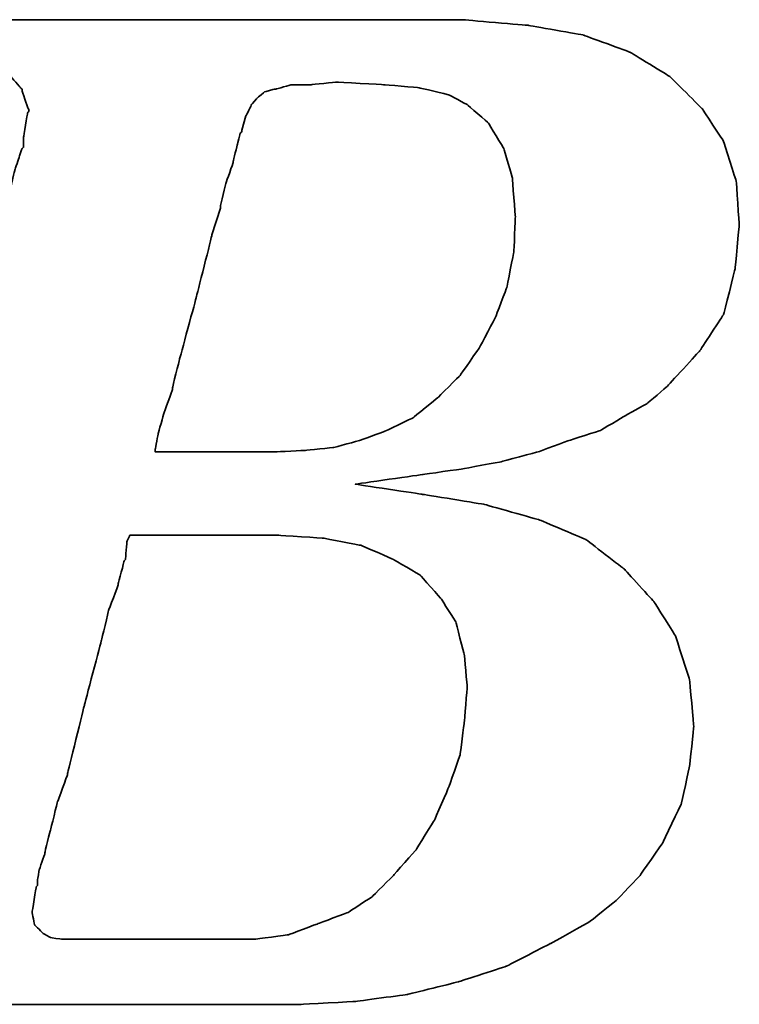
# Model space of a CAD drawing. Extents: x 17 to 133, y 17 to 89.
# Tile 29 of 41: x 100.959 to 101.904, y 58.366 to 59.66. Entities that reach past the tile are written whole.
import ezdxf

# ---------------------------------------------------------------- set-up
doc = ezdxf.new("R2010")
doc.units = 0
doc.header["$MEASUREMENT"] = 0
doc.layers.add('DIM', color=4, linetype='CONTINUOUS')
doc.layers.add('layer 1', color=7, linetype='CONTINUOUS')

# ---------------------------------------------------------------- blocks, each defined once
blk = doc.blocks.new('TBI MOTION logo(完整正式版)')
at = {"layer": 'layer 1', "color": 22, "lineweight": 35}
for points, knots in [([(-64.65375, -6.86375), (-64.65375, -6.86375), (-64.84375, -7.29625), (-64.84375, -7.29625), (-64.84375, -7.29625), (-64.84375, -7.29625), (-64.86875, -7.34375), (-64.86875, -7.34375), (-64.86875, -7.34375), (-64.86875, -7.34375), (-64.86875, -7.36875), (-64.86875, -7.36875), (-64.86875, -7.36875), (-64.86875, -7.36875), (-65.15375, -7.65375), (-65.15375, -7.65375), (-65.15375, -7.65375), (-65.15375, -7.65375), (-65.17875, -7.65375), (-65.17875, -7.65375), (-65.17875, -7.65375), (-65.17875, -7.65375), (-65.20375, -7.67875), (-65.20375, -7.67875), (-65.20375, -7.67875), (-65.20375, -7.67875), (-65.58875, -7.87125), (-65.58875, -7.87125), (-65.58875, -7.87125), (-65.58875, -7.87125), (-65.63375, -7.87125), (-65.63375, -7.87125), (-65.63375, -7.87125), (-65.63375, -7.87125), (-65.65875, -7.89375), (-65.65875, -7.89375), (-65.65875, -7.89375), (-65.65875, -7.89375), (-66.09375, -7.94375), (-66.09375, -7.94375), (-66.09375, -7.94375), (-66.09375, -7.94375), (-66.11375, -7.94375), (-66.11375, -7.94375), (-66.11375, -7.94375), (-66.11375, -7.94375), (-66.16375, -7.94375), (-66.16375, -7.94375), (-66.16375, -7.94375), (-66.16375, -7.94375), (-66.30875, -7.94375), (-66.30875, -7.94375), (-66.30875, -7.94375), (-66.30875, -7.94375), (-66.69375, -7.94375), (-66.69375, -7.94375), (-66.69375, -7.94375), (-66.69375, -7.94375), (-67.07375, -7.94375), (-67.07375, -7.94375), (-67.07375, -7.94375), (-67.07375, -7.94375), (-67.12375, -7.94375), (-67.12375, -7.94375), (-67.12375, -7.94375), (-67.12375, -7.94375), (-67.12375, -7.96625), (-67.12375, -7.96625), (-67.12375, -7.96625), (-67.12375, -7.96625), (-67.14875, -7.99125), (-67.14875, -7.99125), (-67.14875, -7.99125), (-67.14875, -7.99125), (-67.24375, -8.34875), (-67.24375, -8.34875), (-67.24375, -8.34875), (-67.24375, -8.34875), (-67.31375, -8.68625), (-67.31375, -8.68625), (-67.31375, -8.68625), (-67.31375, -8.68625), (-67.26875, -8.68625), (-67.26875, -8.68625), (-67.26875, -8.68625), (-67.26875, -8.68625), (-67.07375, -8.68625), (-67.07375, -8.68625), (-67.07375, -8.68625), (-67.07375, -8.68625), (-66.54875, -8.68625), (-66.54875, -8.68625), (-66.54875, -8.68625), (-66.54875, -8.68625), (-65.82625, -8.68625), (-65.82625, -8.68625), (-65.82625, -8.68625), (-65.82625, -8.68625), (-65.01375, -8.68625), (-65.01375, -8.68625), (-65.01375, -8.68625), (-65.01375, -8.68625), (-64.05375, -8.68625), (-64.05375, -8.68625), (-64.05375, -8.68625), (-64.05375, -8.68625), (-62.08375, -8.68625), (-62.08375, -8.68625), (-62.08375, -8.68625), (-62.08375, -8.68625), (-60.06875, -8.68625), (-60.06875, -8.68625), (-60.06875, -8.68625), (-60.06875, -8.68625), (-59.10875, -8.68625), (-59.10875, -8.68625), (-59.10875, -8.68625), (-59.10875, -8.68625), (-58.29375, -8.68625), (-58.29375, -8.68625), (-58.29375, -8.68625), (-58.29375, -8.68625), (-57.57375, -8.68625), (-57.57375, -8.68625), (-57.57375, -8.68625), (-57.57375, -8.68625), (-57.04875, -8.68625), (-57.04875, -8.68625), (-57.04875, -8.68625), (-57.04875, -8.68625), (-56.85375, -8.68625), (-56.85375, -8.68625), (-56.85375, -8.68625), (-56.85375, -8.68625), (-56.70875, -8.68625), (-56.70875, -8.68625), (-56.70875, -8.68625), (-56.70875, -8.68625), (-56.61375, -8.68625), (-56.61375, -8.68625), (-56.61375, -8.68625), (-56.61375, -8.68625), (-56.56875, -8.68625), (-56.56875, -8.68625), (-56.56875, -8.68625), (-56.56875, -8.68625), (-55.65375, -8.63875), (-55.65375, -8.63875), (-55.65375, -8.63875), (-55.65375, -8.63875), (-54.76875, -8.51875), (-54.76875, -8.51875), (-54.76875, -8.51875), (-54.76875, -8.51875), (-53.90375, -8.30375), (-53.90375, -8.30375), (-53.90375, -8.30375), (-53.90375, -8.30375), (-53.08875, -8.03875), (-53.08875, -8.03875), (-53.08875, -8.03875), (-53.08875, -8.03875), (-52.34375, -7.65375), (-52.34375, -7.65375), (-52.34375, -7.65375), (-52.34375, -7.65375), (-51.69875, -7.29625), (-51.69875, -7.29625), (-51.69875, -7.29625), (-51.69875, -7.29625), (-51.21875, -6.91125), (-51.21875, -6.91125), (-51.21875, -6.91125), (-51.21875, -6.91125), (-50.83375, -6.50375), (-50.83375, -6.50375), (-50.83375, -6.50375), (-50.83375, -6.50375), (-50.44875, -5.94875), (-50.44875, -5.94875), (-50.44875, -5.94875), (-50.44875, -5.94875), (-50.13875, -5.30375), (-50.13875, -5.30375), (-50.13875, -5.30375), (-50.13875, -5.30375), (-49.99375, -4.65375), (-49.99375, -4.65375), (-49.99375, -4.65375), (-49.99375, -4.65375), (-49.92375, -3.98375), (-49.92375, -3.98375), (-49.92375, -3.98375), (-49.92375, -3.98375), (-49.99375, -3.19374), (-49.99375, -3.19374), (-49.99375, -3.19374), (-49.99375, -3.19374), (-50.23374, -2.44874), (-50.23374, -2.44874), (-50.23374, -2.44874), (-50.23374, -2.44874), (-50.59375, -1.87374), (-50.59375, -1.87374), (-50.59375, -1.87374), (-50.59375, -1.87374), (-51.09875, -1.31874), (-51.09875, -1.31874), (-51.09875, -1.31874), (-51.09875, -1.31874), (-51.74375, -0.81875), (-51.74375, -0.81875), (-51.74375, -0.81875), (-51.74375, -0.81875), (-52.53875, -0.48125), (-52.53875, -0.48125), (-52.53875, -0.48125), (-52.53875, -0.48125), (-53.47375, -0.21875), (-53.47375, -0.21875), (-53.47375, -0.21875), (-53.47375, -0.21875), (-54.52875, -0.04874), (-54.52875, -0.04874), (-54.52875, -0.04874), (-54.52875, -0.04874), (-55.65375, 0.12125), (-55.65375, 0.12125), (-55.65375, 0.12125), (-55.65375, 0.12125), (-54.50375, 0.28624), (-54.50375, 0.28624), (-54.50375, 0.28624), (-54.50375, 0.28624), (-53.83375, 0.38124), (-53.83375, 0.38124), (-53.83375, 0.38124), (-53.83375, 0.38124), (-53.18375, 0.50125), (-53.18375, 0.50125), (-53.18375, 0.50125), (-53.18375, 0.50125), (-52.55875, 0.66874), (-52.55875, 0.66874), (-52.55875, 0.66874), (-52.55875, 0.66874), (-52.03375, 0.86124), (-52.03375, 0.86124), (-52.03375, 0.86124), (-52.03375, 0.86124), (-51.50374, 1.03124), (-51.50374, 1.03124), (-51.50374, 1.03124), (-51.50374, 1.03124), (-51.09875, 1.27125), (-51.09875, 1.27125), (-51.09875, 1.27125), (-51.09875, 1.27125), (-50.71375, 1.48624), (-50.71375, 1.48624), (-50.71375, 1.48624), (-50.71375, 1.48624), (-50.37625, 1.77625), (-50.37625, 1.77625), (-50.37625, 1.77625), (-50.37625, 1.77625), (-49.82375, 2.37625), (-49.82375, 2.37625), (-49.82375, 2.37625), (-49.82375, 2.37625), (-49.41875, 2.99625), (-49.41875, 2.99625), (-49.41875, 2.99625), (-49.41875, 2.99625), (-49.22375, 3.76625), (-49.22375, 3.76625), (-49.22375, 3.76625), (-49.22375, 3.76625), (-49.15375, 4.50874), (-49.15375, 4.50874), (-49.15375, 4.50874), (-49.15375, 4.50874), (-49.20375, 5.25125), (-49.20375, 5.25125), (-49.20375, 5.25125), (-49.20375, 5.25125), (-49.41875, 5.92625), (-49.41875, 5.92625), (-49.41875, 5.92625), (-49.41875, 5.92625), (-49.77875, 6.47625), (-49.77875, 6.47625), (-49.77875, 6.47625), (-49.77875, 6.47625), (-50.33125, 7.02624), (-50.33125, 7.02624), (-50.33125, 7.02624), (-50.33125, 7.02624), (-51.00125, 7.43625), (-51.00125, 7.43625), (-51.00125, 7.43625), (-51.00125, 7.43625), (-51.79375, 7.72625), (-51.79375, 7.72625), (-51.79375, 7.72625), (-51.79375, 7.72625), (-52.72875, 7.89124), (-52.72875, 7.89124), (-52.72875, 7.89124), (-52.72875, 7.89124), (-53.83375, 7.98625), (-53.83375, 7.98625), (-53.83375, 7.98625), (-53.83375, 7.98625), (-53.92875, 7.98625), (-53.92875, 7.98625), (-53.92875, 7.98625), (-53.92875, 7.98625), (-54.26375, 7.98625), (-54.26375, 7.98625), (-54.26375, 7.98625), (-54.26375, 7.98625), (-54.74375, 7.98625), (-54.74375, 7.98625), (-54.74375, 7.98625), (-54.74375, 7.98625), (-55.36875, 7.98625), (-55.36875, 7.98625), (-55.36875, 7.98625), (-55.36875, 7.98625), (-56.13375, 7.98625), (-56.13375, 7.98625), (-56.13375, 7.98625), (-56.13375, 7.98625), (-56.94875, 7.98625), (-56.94875, 7.98625), (-56.94875, 7.98625), (-56.94875, 7.98625), (-58.77625, 7.98625), (-58.77625, 7.98625), (-58.77625, 7.98625), (-58.77625, 7.98625), (-60.59875, 7.98625), (-60.59875, 7.98625), (-60.59875, 7.98625), (-60.59875, 7.98625), (-61.41375, 7.98625), (-61.41375, 7.98625), (-61.41375, 7.98625), (-61.41375, 7.98625), (-62.17875, 7.98625), (-62.17875, 7.98625), (-62.17875, 7.98625), (-62.17875, 7.98625), (-62.80375, 7.98625), (-62.80375, 7.98625), (-62.80375, 7.98625), (-62.80375, 7.98625), (-63.30625, 7.98625), (-63.30625, 7.98625), (-63.30625, 7.98625), (-63.30625, 7.98625), (-63.57375, 7.98625), (-63.57375, 7.98625), (-63.57375, 7.98625), (-63.57375, 7.98625), (-63.57375, 7.96375), (-63.57375, 7.96375), (-63.57375, 7.96375), (-63.57375, 7.96375), (-63.59875, 7.94125), (-63.59875, 7.94125), (-63.59875, 7.94125), (-63.59875, 7.94125), (-63.69375, 7.55625), (-63.69375, 7.55625), (-63.69375, 7.55625), (-63.69375, 7.55625), (-63.76375, 7.24624), (-63.76375, 7.24624), (-63.76375, 7.24624), (-63.76375, 7.24624), (-63.23875, 7.24624), (-63.23875, 7.24624), (-63.23875, 7.24624), (-63.23875, 7.24624), (-62.75875, 7.24624), (-62.75875, 7.24624), (-62.75875, 7.24624), (-62.75875, 7.24624), (-62.61125, 7.24624), (-62.61125, 7.24624), (-62.61125, 7.24624), (-62.61125, 7.24624), (-62.56625, 7.24624), (-62.56625, 7.24624), (-62.56625, 7.24624), (-62.56625, 7.24624), (-62.22875, 7.24624), (-62.22875, 7.24624), (-62.22875, 7.24624), (-62.22875, 7.24624), (-62.20375, 7.24624), (-62.20375, 7.24624), (-62.20375, 7.24624), (-62.20375, 7.24624), (-62.17875, 7.21875), (-62.17875, 7.21875), (-62.17875, 7.21875), (-62.17875, 7.21875), (-61.96375, 7.17125), (-61.96375, 7.17125), (-61.96375, 7.17125), (-61.96375, 7.17125), (-61.72375, 7.12624), (-61.72375, 7.12624), (-61.72375, 7.12624), (-61.72375, 7.12624), (-61.70375, 7.12624), (-61.70375, 7.12624), (-61.70375, 7.12624), (-61.70375, 7.12624), (-61.55875, 7.07624), (-61.55875, 7.07624), (-61.55875, 7.07624), (-61.55875, 7.07624), (-61.50875, 7.07624), (-61.50875, 7.07624), (-61.50875, 7.07624), (-61.50875, 7.07624), (-61.48375, 7.02624), (-61.48375, 7.02624), (-61.48375, 7.02624), (-61.48375, 7.02624), (-61.31875, 6.83375), (-61.31875, 6.83375), (-61.31875, 6.83375), (-61.31875, 6.83375), (-61.29375, 6.81125), (-61.29375, 6.81125), (-61.29375, 6.81125), (-61.29375, 6.81125), (-61.29375, 6.78625), (-61.29375, 6.78625), (-61.29375, 6.78625), (-61.29375, 6.78625), (-61.19875, 6.50124), (-61.19875, 6.50124), (-61.19875, 6.50124), (-61.19875, 6.50124), (-61.17375, 6.45124), (-61.17375, 6.45124), (-61.17375, 6.45124), (-61.17375, 6.45124), (-61.19875, 6.40625), (-61.19875, 6.40625), (-61.19875, 6.40625), (-61.19875, 6.40625), (-61.26875, 5.99624), (-61.26875, 5.99624), (-61.26875, 5.99624), (-61.26875, 5.99624), (-61.26875, 5.85125), (-61.26875, 5.85125), (-61.26875, 5.85125), (-61.26875, 5.85125), (-61.26875, 5.82625), (-61.26875, 5.82625), (-61.26875, 5.82625), (-61.26875, 5.82625), (-61.29375, 5.80625), (-61.29375, 5.80625), (-61.29375, 5.80625), (-61.29375, 5.80625), (-61.34125, 5.66125), (-61.34125, 5.66125), (-61.34125, 5.66125), (-61.34125, 5.66125), (-61.41375, 5.44625), (-61.41375, 5.44625), (-61.41375, 5.44625), (-61.41375, 5.44625), (-61.48375, 5.15625), (-61.48375, 5.15625), (-61.48375, 5.15625), (-61.48375, 5.15625), (-61.58375, 4.82124), (-61.58375, 4.82124), (-61.58375, 4.82124), (-61.58375, 4.82124), (-61.79875, 4.00375), (-61.79875, 4.00375), (-61.79875, 4.00375), (-61.79875, 4.00375), (-62.05875, 2.99625), (-62.05875, 2.99625), (-62.05875, 2.99625), (-62.05875, 2.99625), (-62.34875, 1.91625), (-62.34875, 1.91625), (-62.34875, 1.91625), (-62.34875, 1.91625), (-62.97375, -0.41124), (-62.97375, -0.41124), (-62.97375, -0.41124), (-62.97375, -0.41124), (-63.59875, -2.75875), (-63.59875, -2.75875), (-63.59875, -2.75875), (-63.59875, -2.75875), (-63.88375, -3.86374), (-63.88375, -3.86374), (-63.88375, -3.86374), (-63.88375, -3.86374), (-64.14875, -4.82374), (-64.14875, -4.82374), (-64.14875, -4.82374), (-64.14875, -4.82374), (-64.36375, -5.64125), (-64.36375, -5.64125), (-64.36375, -5.64125), (-64.36375, -5.64125), (-64.43625, -5.97625), (-64.43625, -5.97625), (-64.43625, -5.97625), (-64.43625, -5.97625), (-64.50875, -6.28625), (-64.50875, -6.28625), (-64.50875, -6.28625), (-64.50875, -6.28625), (-64.50875, -6.30875), (-64.50875, -6.30875), (-64.50875, -6.30875), (-64.50875, -6.30875), (-64.57875, -6.50375), (-64.57875, -6.50375), (-64.57875, -6.50375), (-64.57875, -6.50375), (-64.62875, -6.69625), (-64.62875, -6.69625), (-64.62875, -6.69625), (-64.62875, -6.69625), (-64.62875, -6.76875), (-64.62875, -6.76875), (-64.62875, -6.76875), (-64.62875, -6.76875), (-64.62875, -6.81375), (-64.62875, -6.81375), (-64.62875, -6.81375), (-64.62875, -6.81375), (-64.62875, -6.83875), (-64.62875, -6.83875), (-64.62875, -6.83875), (-64.62875, -6.83875), (-64.65375, -6.86375), (-64.65375, -6.86375)], [0, 0, 0, 0, 0.00719424, 0.00719424, 0.00719424, 0.00719425, 0.01438849, 0.01438849, 0.01438849, 0.0143885, 0.02158273, 0.02158273, 0.02158273, 0.02158274, 0.02877698, 0.02877698, 0.02877698, 0.02877699, 0.03597122, 0.03597122, 0.03597122, 0.03597123, 0.04316547, 0.04316547, 0.04316547, 0.04316548, 0.05035971, 0.05035971, 0.05035971, 0.05035972, 0.05755396, 0.05755396, 0.05755396, 0.05755397, 0.0647482, 0.0647482, 0.0647482, 0.06474821, 0.07194245, 0.07194245, 0.07194245, 0.07194246, 0.07913669, 0.07913669, 0.07913669, 0.0791367, 0.08633094, 0.08633094, 0.08633094, 0.08633095, 0.09352518, 0.09352518, 0.09352518, 0.09352519, 0.10071942, 0.10071942, 0.10071942, 0.10071943, 0.10791367, 0.10791367, 0.10791367, 0.10791368, 0.11510791, 0.11510791, 0.11510791, 0.11510792, 0.12230216, 0.12230216, 0.12230216, 0.12230217, 0.1294964, 0.1294964, 0.1294964, 0.12949641, 0.13669065, 0.13669065, 0.13669065, 0.13669066, 0.14388489, 0.14388489, 0.14388489, 0.1438849, 0.15107914, 0.15107914, 0.15107914, 0.15107915, 0.15827338, 0.15827338, 0.15827338, 0.15827339, 0.16546763, 0.16546763, 0.16546763, 0.16546764, 0.17266187, 0.17266187, 0.17266187, 0.17266188, 0.17985612, 0.17985612, 0.17985612, 0.17985613, 0.18705036, 0.18705036, 0.18705036, 0.18705037, 0.1942446, 0.1942446, 0.1942446, 0.19424461, 0.20143885, 0.20143885, 0.20143885, 0.20143886, 0.20863309, 0.20863309, 0.20863309, 0.2086331, 0.21582734, 0.21582734, 0.21582734, 0.21582735, 0.22302158, 0.22302158, 0.22302158, 0.22302159, 0.23021583, 0.23021583, 0.23021583, 0.23021584, 0.23741007, 0.23741007, 0.23741007, 0.23741008, 0.24460432, 0.24460432, 0.24460432, 0.24460433, 0.25179856, 0.25179856, 0.25179856, 0.25179857, 0.25899281, 0.25899281, 0.25899281, 0.25899282, 0.26618705, 0.26618705, 0.26618705, 0.26618706, 0.27338129, 0.27338129, 0.27338129, 0.2733813, 0.28057554, 0.28057554, 0.28057554, 0.28057555, 0.28776978, 0.28776978, 0.28776978, 0.28776979, 0.29496403, 0.29496403, 0.29496403, 0.29496404, 0.30215827, 0.30215827, 0.30215827, 0.30215828, 0.30935252, 0.30935252, 0.30935252, 0.30935253, 0.31654676, 0.31654676, 0.31654676, 0.31654677, 0.32374101, 0.32374101, 0.32374101, 0.32374102, 0.33093525, 0.33093525, 0.33093525, 0.33093526, 0.3381295, 0.3381295, 0.3381295, 0.33812951, 0.34532374, 0.34532374, 0.34532374, 0.34532375, 0.35251799, 0.35251799, 0.35251799, 0.352518, 0.35971223, 0.35971223, 0.35971223, 0.35971224, 0.36690647, 0.36690647, 0.36690647, 0.36690648, 0.37410072, 0.37410072, 0.37410072, 0.37410073, 0.38129496, 0.38129496, 0.38129496, 0.38129497, 0.38848921, 0.38848921, 0.38848921, 0.38848922, 0.39568345, 0.39568345, 0.39568345, 0.39568346, 0.4028777, 0.4028777, 0.4028777, 0.40287771, 0.41007194, 0.41007194, 0.41007194, 0.41007195, 0.41726619, 0.41726619, 0.41726619, 0.4172662, 0.42446043, 0.42446043, 0.42446043, 0.42446044, 0.43165468, 0.43165468, 0.43165468, 0.43165469, 0.43884892, 0.43884892, 0.43884892, 0.43884893, 0.44604317, 0.44604317, 0.44604317, 0.44604318, 0.45323741, 0.45323741, 0.45323741, 0.45323742, 0.46043165, 0.46043165, 0.46043165, 0.46043166, 0.4676259, 0.4676259, 0.4676259, 0.46762591, 0.47482014, 0.47482014, 0.47482014, 0.47482015, 0.48201439, 0.48201439, 0.48201439, 0.4820144, 0.48920863, 0.48920863, 0.48920863, 0.48920864, 0.49640288, 0.49640288, 0.49640288, 0.49640289, 0.50359712, 0.50359712, 0.50359712, 0.50359713, 0.51079137, 0.51079137, 0.51079137, 0.51079138, 0.51798561, 0.51798561, 0.51798561, 0.51798562, 0.52517986, 0.52517986, 0.52517986, 0.52517987, 0.5323741, 0.5323741, 0.5323741, 0.53237411, 0.53956835, 0.53956835, 0.53956835, 0.53956836, 0.54676259, 0.54676259, 0.54676259, 0.5467626, 0.55395683, 0.55395683, 0.55395683, 0.55395684, 0.56115108, 0.56115108, 0.56115108, 0.56115109, 0.56834532, 0.56834532, 0.56834532, 0.56834533, 0.57553957, 0.57553957, 0.57553957, 0.57553958, 0.58273381, 0.58273381, 0.58273381, 0.58273382, 0.58992806, 0.58992806, 0.58992806, 0.58992807, 0.5971223, 0.5971223, 0.5971223, 0.59712231, 0.60431655, 0.60431655, 0.60431655, 0.60431656, 0.61151079, 0.61151079, 0.61151079, 0.6115108, 0.61870504, 0.61870504, 0.61870504, 0.61870505, 0.62589928, 0.62589928, 0.62589928, 0.62589929, 0.63309353, 0.63309353, 0.63309353, 0.63309354, 0.64028777, 0.64028777, 0.64028777, 0.64028778, 0.64748201, 0.64748201, 0.64748201, 0.64748202, 0.65467626, 0.65467626, 0.65467626, 0.65467627, 0.6618705, 0.6618705, 0.6618705, 0.66187051, 0.66906475, 0.66906475, 0.66906475, 0.66906476, 0.67625899, 0.67625899, 0.67625899, 0.676259, 0.68345324, 0.68345324, 0.68345324, 0.68345325, 0.69064748, 0.69064748, 0.69064748, 0.69064749, 0.69784173, 0.69784173, 0.69784173, 0.69784174, 0.70503597, 0.70503597, 0.70503597, 0.70503598, 0.71223022, 0.71223022, 0.71223022, 0.71223023, 0.71942446, 0.71942446, 0.71942446, 0.71942447, 0.72661871, 0.72661871, 0.72661871, 0.72661872, 0.73381295, 0.73381295, 0.73381295, 0.73381296, 0.74100719, 0.74100719, 0.74100719, 0.7410072, 0.74820144, 0.74820144, 0.74820144, 0.74820145, 0.75539568, 0.75539568, 0.75539568, 0.75539569, 0.76258993, 0.76258993, 0.76258993, 0.76258994, 0.76978417, 0.76978417, 0.76978417, 0.76978418, 0.77697842, 0.77697842, 0.77697842, 0.77697843, 0.78417266, 0.78417266, 0.78417266, 0.78417267, 0.79136691, 0.79136691, 0.79136691, 0.79136692, 0.79856115, 0.79856115, 0.79856115, 0.79856116, 0.8057554, 0.8057554, 0.8057554, 0.80575541, 0.81294964, 0.81294964, 0.81294964, 0.81294965, 0.82014388, 0.82014388, 0.82014388, 0.82014389, 0.82733813, 0.82733813, 0.82733813, 0.82733814, 0.83453237, 0.83453237, 0.83453237, 0.83453238, 0.84172662, 0.84172662, 0.84172662, 0.84172663, 0.84892086, 0.84892086, 0.84892086, 0.84892087, 0.85611511, 0.85611511, 0.85611511, 0.85611512, 0.86330935, 0.86330935, 0.86330935, 0.86330936, 0.8705036, 0.8705036, 0.8705036, 0.87050361, 0.87769784, 0.87769784, 0.87769784, 0.87769785, 0.88489209, 0.88489209, 0.88489209, 0.8848921, 0.89208633, 0.89208633, 0.89208633, 0.89208634, 0.89928058, 0.89928058, 0.89928058, 0.89928059, 0.90647482, 0.90647482, 0.90647482, 0.90647483, 0.91366906, 0.91366906, 0.91366906, 0.91366907, 0.92086331, 0.92086331, 0.92086331, 0.92086332, 0.92805755, 0.92805755, 0.92805755, 0.92805756, 0.9352518, 0.9352518, 0.9352518, 0.93525181, 0.94244604, 0.94244604, 0.94244604, 0.94244605, 0.94964029, 0.94964029, 0.94964029, 0.9496403, 0.95683453, 0.95683453, 0.95683453, 0.95683454, 0.96402878, 0.96402878, 0.96402878, 0.96402879, 0.97122302, 0.97122302, 0.97122302, 0.97122303, 0.97841727, 0.97841727, 0.97841727, 0.97841728, 0.98561151, 0.98561151, 0.98561151, 0.98561152, 0.99280576, 0.99280576, 0.99280576, 0.99280577, 1, 1, 1, 1]), ([(-57.50375, 6.35625), (-57.50375, 6.35625), (-57.57375, 6.11625), (-57.57375, 6.11625), (-57.57375, 6.11625), (-57.57375, 6.11625), (-57.57375, 6.09125), (-57.57375, 6.09125), (-57.57375, 6.09125), (-57.57375, 6.09125), (-57.59875, 6.06625), (-57.59875, 6.06625), (-57.59875, 6.06625), (-57.59875, 6.06625), (-57.64875, 5.87625), (-57.64875, 5.87625), (-57.64875, 5.87625), (-57.64875, 5.87625), (-57.71875, 5.58875), (-57.71875, 5.58875), (-57.71875, 5.58875), (-57.71875, 5.58875), (-57.71875, 5.56625), (-57.71875, 5.56625), (-57.71875, 5.56625), (-57.71875, 5.56625), (-57.83875, 5.23125), (-57.83875, 5.23125), (-57.83875, 5.23125), (-57.83875, 5.23125), (-57.93625, 4.82124), (-57.93625, 4.82124), (-57.93625, 4.82124), (-57.93625, 4.82124), (-57.93625, 4.79624), (-57.93625, 4.79624), (-57.93625, 4.79624), (-57.93625, 4.79624), (-58.07875, 4.34125), (-58.07875, 4.34125), (-58.07875, 4.34125), (-58.07875, 4.34125), (-58.34375, 3.28625), (-58.34375, 3.28625), (-58.34375, 3.28625), (-58.34375, 3.28625), (-58.62875, 2.23124), (-58.62875, 2.23124), (-58.62875, 2.23124), (-58.62875, 2.23124), (-58.74875, 1.75125), (-58.74875, 1.75125), (-58.74875, 1.75125), (-58.74875, 1.75125), (-58.74875, 1.72625), (-58.74875, 1.72625), (-58.74875, 1.72625), (-58.74875, 1.72625), (-58.89375, 1.31625), (-58.89375, 1.31625), (-58.89375, 1.31625), (-58.89375, 1.31625), (-58.98875, 0.98124), (-58.98875, 0.98124), (-58.98875, 0.98124), (-58.98875, 0.98124), (-59.03875, 0.71625), (-59.03875, 0.71625), (-59.03875, 0.71625), (-59.03875, 0.71625), (-59.03875, 0.66874), (-59.03875, 0.66874), (-59.03875, 0.66874), (-59.03875, 0.66874), (-58.91875, 0.66874), (-58.91875, 0.66874), (-58.91875, 0.66874), (-58.91875, 0.66874), (-58.53375, 0.66874), (-58.53375, 0.66874), (-58.53375, 0.66874), (-58.53375, 0.66874), (-58.10375, 0.66874), (-58.10375, 0.66874), (-58.10375, 0.66874), (-58.10375, 0.66874), (-57.66875, 0.66874), (-57.66875, 0.66874), (-57.66875, 0.66874), (-57.66875, 0.66874), (-57.33375, 0.66874), (-57.33375, 0.66874), (-57.33375, 0.66874), (-57.33375, 0.66874), (-57.09375, 0.66874), (-57.09375, 0.66874), (-57.09375, 0.66874), (-57.09375, 0.66874), (-56.99875, 0.66874), (-56.99875, 0.66874), (-56.99875, 0.66874), (-56.99875, 0.66874), (-56.49375, 0.69374), (-56.49375, 0.69374), (-56.49375, 0.69374), (-56.49375, 0.69374), (-56.01375, 0.74374), (-56.01375, 0.74374), (-56.01375, 0.74374), (-56.01375, 0.74374), (-55.58375, 0.86124), (-55.58375, 0.86124), (-55.58375, 0.86124), (-55.58375, 0.86124), (-55.17375, 1.00624), (-55.17375, 1.00624), (-55.17375, 1.00624), (-55.17375, 1.00624), (-54.67375, 1.24625), (-54.67375, 1.24625), (-54.67375, 1.24625), (-54.67375, 1.24625), (-54.26375, 1.58124), (-54.26375, 1.58124), (-54.26375, 1.58124), (-54.26375, 1.58124), (-53.87875, 1.96374), (-53.87875, 1.96374), (-53.87875, 1.96374), (-53.87875, 1.96374), (-53.54375, 2.44625), (-53.54375, 2.44625), (-53.54375, 2.44625), (-53.54375, 2.44625), (-53.27875, 2.95125), (-53.27875, 2.95125), (-53.27875, 2.95125), (-53.27875, 2.95125), (-53.08875, 3.45124), (-53.08875, 3.45124), (-53.08875, 3.45124), (-53.08875, 3.45124), (-52.96875, 4.05124), (-52.96875, 4.05124), (-52.96875, 4.05124), (-52.96875, 4.05124), (-52.94375, 4.65125), (-52.94375, 4.65125), (-52.94375, 4.65125), (-52.94375, 4.65125), (-52.99375, 5.30125), (-52.99375, 5.30125), (-52.99375, 5.30125), (-52.99375, 5.30125), (-53.13875, 5.80625), (-53.13875, 5.80625), (-53.13875, 5.80625), (-53.13875, 5.80625), (-53.39875, 6.23625), (-53.39875, 6.23625), (-53.39875, 6.23625), (-53.39875, 6.23625), (-53.75875, 6.54875), (-53.75875, 6.54875), (-53.75875, 6.54875), (-53.75875, 6.54875), (-54.07375, 6.71625), (-54.07375, 6.71625), (-54.07375, 6.71625), (-54.07375, 6.71625), (-54.57375, 6.83375), (-54.57375, 6.83375), (-54.57375, 6.83375), (-54.57375, 6.83375), (-55.17375, 6.88625), (-55.17375, 6.88625), (-55.17375, 6.88625), (-55.17375, 6.88625), (-55.96875, 6.93125), (-55.96875, 6.93125), (-55.96875, 6.93125), (-55.96875, 6.93125), (-56.39875, 6.88625), (-56.39875, 6.88625), (-56.39875, 6.88625), (-56.39875, 6.88625), (-56.42125, 6.88625), (-56.42125, 6.88625), (-56.42125, 6.88625), (-56.42125, 6.88625), (-56.73375, 6.88625), (-56.73375, 6.88625), (-56.73375, 6.88625), (-56.73375, 6.88625), (-56.99875, 6.81125), (-56.99875, 6.81125), (-56.99875, 6.81125), (-56.99875, 6.81125), (-57.02375, 6.81125), (-57.02375, 6.81125), (-57.02375, 6.81125), (-57.02375, 6.81125), (-57.18875, 6.76625), (-57.18875, 6.76625), (-57.18875, 6.76625), (-57.18875, 6.76625), (-57.30875, 6.66625), (-57.30875, 6.66625), (-57.30875, 6.66625), (-57.30875, 6.66625), (-57.40875, 6.54875), (-57.40875, 6.54875), (-57.40875, 6.54875), (-57.40875, 6.54875), (-57.50375, 6.35625), (-57.50375, 6.35625)], [0, 0, 0, 0, 0.01851852, 0.01851852, 0.01851852, 0.01851853, 0.03703704, 0.03703704, 0.03703704, 0.03703705, 0.05555556, 0.05555556, 0.05555556, 0.05555557, 0.07407407, 0.07407407, 0.07407407, 0.07407408, 0.09259259, 0.09259259, 0.09259259, 0.0925926, 0.11111111, 0.11111111, 0.11111111, 0.11111112, 0.12962963, 0.12962963, 0.12962963, 0.12962964, 0.14814815, 0.14814815, 0.14814815, 0.14814816, 0.16666667, 0.16666667, 0.16666667, 0.16666668, 0.18518519, 0.18518519, 0.18518519, 0.1851852, 0.2037037, 0.2037037, 0.2037037, 0.20370371, 0.22222222, 0.22222222, 0.22222222, 0.22222223, 0.24074074, 0.24074074, 0.24074074, 0.24074075, 0.25925926, 0.25925926, 0.25925926, 0.25925927, 0.27777778, 0.27777778, 0.27777778, 0.27777779, 0.2962963, 0.2962963, 0.2962963, 0.29629631, 0.31481481, 0.31481481, 0.31481481, 0.31481482, 0.33333333, 0.33333333, 0.33333333, 0.33333334, 0.35185185, 0.35185185, 0.35185185, 0.35185186, 0.37037037, 0.37037037, 0.37037037, 0.37037038, 0.38888889, 0.38888889, 0.38888889, 0.3888889, 0.40740741, 0.40740741, 0.40740741, 0.40740742, 0.42592593, 0.42592593, 0.42592593, 0.42592594, 0.44444444, 0.44444444, 0.44444444, 0.44444445, 0.46296296, 0.46296296, 0.46296296, 0.46296297, 0.48148148, 0.48148148, 0.48148148, 0.48148149, 0.5, 0.5, 0.5, 0.50000001, 0.51851852, 0.51851852, 0.51851852, 0.51851853, 0.53703704, 0.53703704, 0.53703704, 0.53703705, 0.55555556, 0.55555556, 0.55555556, 0.55555557, 0.57407407, 0.57407407, 0.57407407, 0.57407408, 0.59259259, 0.59259259, 0.59259259, 0.5925926, 0.61111111, 0.61111111, 0.61111111, 0.61111112, 0.62962963, 0.62962963, 0.62962963, 0.62962964, 0.64814815, 0.64814815, 0.64814815, 0.64814816, 0.66666667, 0.66666667, 0.66666667, 0.66666668, 0.68518519, 0.68518519, 0.68518519, 0.6851852, 0.7037037, 0.7037037, 0.7037037, 0.70370371, 0.72222222, 0.72222222, 0.72222222, 0.72222223, 0.74074074, 0.74074074, 0.74074074, 0.74074075, 0.75925926, 0.75925926, 0.75925926, 0.75925927, 0.77777778, 0.77777778, 0.77777778, 0.77777779, 0.7962963, 0.7962963, 0.7962963, 0.79629631, 0.81481481, 0.81481481, 0.81481481, 0.81481482, 0.83333333, 0.83333333, 0.83333333, 0.83333334, 0.85185185, 0.85185185, 0.85185185, 0.85185186, 0.87037037, 0.87037037, 0.87037037, 0.87037038, 0.88888889, 0.88888889, 0.88888889, 0.8888889, 0.90740741, 0.90740741, 0.90740741, 0.90740742, 0.92592593, 0.92592593, 0.92592593, 0.92592594, 0.94444444, 0.94444444, 0.94444444, 0.94444445, 0.96296296, 0.96296296, 0.96296296, 0.96296297, 0.98148148, 0.98148148, 0.98148148, 0.98148149, 1, 1, 1, 1]), ([(-61.03125, -6.57375), (-61.03125, -6.57375), (-61.03125, -6.67125), (-61.03125, -6.67125), (-61.03125, -6.67125), (-61.03125, -6.67125), (-61.05375, -6.69625), (-61.05375, -6.69625), (-61.05375, -6.69625), (-61.05375, -6.69625), (-61.12375, -7.12875), (-61.12375, -7.12875), (-61.12375, -7.12875), (-61.12375, -7.12875), (-61.07875, -7.34375), (-61.07875, -7.34375), (-61.07875, -7.34375), (-61.07875, -7.34375), (-60.93375, -7.48875), (-60.93375, -7.48875), (-60.93375, -7.48875), (-60.93375, -7.48875), (-60.81375, -7.55625), (-60.81375, -7.55625), (-60.81375, -7.55625), (-60.81375, -7.55625), (-60.62375, -7.58375), (-60.62375, -7.58375), (-60.62375, -7.58375), (-60.62375, -7.58375), (-60.30875, -7.58375), (-60.30875, -7.58375), (-60.30875, -7.58375), (-60.30875, -7.58375), (-59.97375, -7.58375), (-59.97375, -7.58375), (-59.97375, -7.58375), (-59.97375, -7.58375), (-59.87875, -7.58375), (-59.87875, -7.58375), (-59.87875, -7.58375), (-59.87875, -7.58375), (-59.63625, -7.58375), (-59.63625, -7.58375), (-59.63625, -7.58375), (-59.63625, -7.58375), (-58.96875, -7.58375), (-58.96875, -7.58375), (-58.96875, -7.58375), (-58.96875, -7.58375), (-58.29375, -7.58375), (-58.29375, -7.58375), (-58.29375, -7.58375), (-58.29375, -7.58375), (-58.05375, -7.58375), (-58.05375, -7.58375), (-58.05375, -7.58375), (-58.05375, -7.58375), (-57.98375, -7.58375), (-57.98375, -7.58375), (-57.98375, -7.58375), (-57.98375, -7.58375), (-57.35875, -7.58375), (-57.35875, -7.58375), (-57.35875, -7.58375), (-57.35875, -7.58375), (-56.78375, -7.50875), (-56.78375, -7.50875), (-56.78375, -7.50875), (-56.78375, -7.50875), (-56.27875, -7.31875), (-56.27875, -7.31875), (-56.27875, -7.31875), (-56.27875, -7.31875), (-55.77375, -7.12875), (-55.77375, -7.12875), (-55.77375, -7.12875), (-55.77375, -7.12875), (-55.36875, -6.86375), (-55.36875, -6.86375), (-55.36875, -6.86375), (-55.36875, -6.86375), (-55.00875, -6.50375), (-55.00875, -6.50375), (-55.00875, -6.50375), (-55.00875, -6.50375), (-54.62375, -6.06875), (-54.62375, -6.06875), (-54.62375, -6.06875), (-54.62375, -6.06875), (-54.31375, -5.56875), (-54.31375, -5.56875), (-54.31375, -5.56875), (-54.31375, -5.56875), (-54.07375, -5.01625), (-54.07375, -5.01625), (-54.07375, -5.01625), (-54.07375, -5.01625), (-53.87875, -4.46374), (-53.87875, -4.46374), (-53.87875, -4.46374), (-53.87875, -4.46374), (-53.80875, -3.91375), (-53.80875, -3.91375), (-53.80875, -3.91375), (-53.80875, -3.91375), (-53.75875, -3.31375), (-53.75875, -3.31375), (-53.75875, -3.31375), (-53.75875, -3.31375), (-53.80875, -2.75875), (-53.80875, -2.75875), (-53.80875, -2.75875), (-53.80875, -2.75875), (-53.95375, -2.20875), (-53.95375, -2.20875), (-53.95375, -2.20875), (-53.95375, -2.20875), (-54.19375, -1.82625), (-54.19375, -1.82625), (-54.19375, -1.82625), (-54.19375, -1.82625), (-54.55375, -1.41875), (-54.55375, -1.41875), (-54.55375, -1.41875), (-54.55375, -1.41875), (-55.00875, -1.15125), (-55.00875, -1.15125), (-55.00875, -1.15125), (-55.00875, -1.15125), (-55.56125, -0.91375), (-55.56125, -0.91375), (-55.56125, -0.91375), (-55.56125, -0.91375), (-56.18125, -0.79375), (-56.18125, -0.79375), (-56.18125, -0.79375), (-56.18125, -0.79375), (-56.94875, -0.74374), (-56.94875, -0.74374), (-56.94875, -0.74374), (-56.94875, -0.74374), (-56.99875, -0.74374), (-56.99875, -0.74374), (-56.99875, -0.74374), (-56.99875, -0.74374), (-57.09375, -0.74374), (-57.09375, -0.74374), (-57.09375, -0.74374), (-57.09375, -0.74374), (-57.38375, -0.74374), (-57.38375, -0.74374), (-57.38375, -0.74374), (-57.38375, -0.74374), (-57.76875, -0.74374), (-57.76875, -0.74374), (-57.76875, -0.74374), (-57.76875, -0.74374), (-58.24625, -0.74374), (-58.24625, -0.74374), (-58.24625, -0.74374), (-58.24625, -0.74374), (-58.72875, -0.74374), (-58.72875, -0.74374), (-58.72875, -0.74374), (-58.72875, -0.74374), (-59.20875, -0.74374), (-59.20875, -0.74374), (-59.20875, -0.74374), (-59.20875, -0.74374), (-59.46875, -0.74374), (-59.46875, -0.74374), (-59.46875, -0.74374), (-59.46875, -0.74374), (-59.51625, -0.83875), (-59.51625, -0.83875), (-59.51625, -0.83875), (-59.51625, -0.83875), (-59.54375, -1.15125), (-59.54375, -1.15125), (-59.54375, -1.15125), (-59.54375, -1.15125), (-59.56375, -1.17874), (-59.56375, -1.17874), (-59.56375, -1.17874), (-59.56375, -1.17874), (-59.66375, -1.55875), (-59.66375, -1.55875), (-59.66375, -1.55875), (-59.66375, -1.55875), (-59.66375, -1.58375), (-59.66375, -1.58375), (-59.66375, -1.58375), (-59.66375, -1.58375), (-59.82875, -2.01874), (-59.82875, -2.01874), (-59.82875, -2.01874), (-59.82875, -2.01874), (-59.94875, -2.52125), (-59.94875, -2.52125), (-59.94875, -2.52125), (-59.94875, -2.52125), (-60.23875, -3.62375), (-60.23875, -3.62375), (-60.23875, -3.62375), (-60.23875, -3.62375), (-60.52375, -4.77624), (-60.52375, -4.77624), (-60.52375, -4.77624), (-60.52375, -4.77624), (-60.52375, -4.79874), (-60.52375, -4.79874), (-60.52375, -4.79874), (-60.52375, -4.79874), (-60.69125, -5.25375), (-60.69125, -5.25375), (-60.69125, -5.25375), (-60.69125, -5.25375), (-60.81375, -5.73625), (-60.81375, -5.73625), (-60.81375, -5.73625), (-60.81375, -5.73625), (-60.90875, -6.11875), (-60.90875, -6.11875), (-60.90875, -6.11875), (-60.90875, -6.11875), (-60.90875, -6.14375), (-60.90875, -6.14375), (-60.90875, -6.14375), (-60.90875, -6.14375), (-61.00375, -6.40875), (-61.00375, -6.40875), (-61.00375, -6.40875), (-61.00375, -6.40875), (-61.03125, -6.57375), (-61.03125, -6.57375)], [0, 0, 0, 0, 0.01694915, 0.01694915, 0.01694915, 0.01694916, 0.03389831, 0.03389831, 0.03389831, 0.03389832, 0.05084746, 0.05084746, 0.05084746, 0.05084747, 0.06779661, 0.06779661, 0.06779661, 0.06779662, 0.08474576, 0.08474576, 0.08474576, 0.08474577, 0.10169492, 0.10169492, 0.10169492, 0.10169493, 0.11864407, 0.11864407, 0.11864407, 0.11864408, 0.13559322, 0.13559322, 0.13559322, 0.13559323, 0.15254237, 0.15254237, 0.15254237, 0.15254238, 0.16949153, 0.16949153, 0.16949153, 0.16949154, 0.18644068, 0.18644068, 0.18644068, 0.18644069, 0.20338983, 0.20338983, 0.20338983, 0.20338984, 0.22033898, 0.22033898, 0.22033898, 0.22033899, 0.23728814, 0.23728814, 0.23728814, 0.23728815, 0.25423729, 0.25423729, 0.25423729, 0.2542373, 0.27118644, 0.27118644, 0.27118644, 0.27118645, 0.28813559, 0.28813559, 0.28813559, 0.2881356, 0.30508475, 0.30508475, 0.30508475, 0.30508476, 0.3220339, 0.3220339, 0.3220339, 0.32203391, 0.33898305, 0.33898305, 0.33898305, 0.33898306, 0.3559322, 0.3559322, 0.3559322, 0.35593221, 0.37288136, 0.37288136, 0.37288136, 0.37288137, 0.38983051, 0.38983051, 0.38983051, 0.38983052, 0.40677966, 0.40677966, 0.40677966, 0.40677967, 0.42372881, 0.42372881, 0.42372881, 0.42372882, 0.44067797, 0.44067797, 0.44067797, 0.44067798, 0.45762712, 0.45762712, 0.45762712, 0.45762713, 0.47457627, 0.47457627, 0.47457627, 0.47457628, 0.49152542, 0.49152542, 0.49152542, 0.49152543, 0.50847458, 0.50847458, 0.50847458, 0.50847459, 0.52542373, 0.52542373, 0.52542373, 0.52542374, 0.54237288, 0.54237288, 0.54237288, 0.54237289, 0.55932203, 0.55932203, 0.55932203, 0.55932204, 0.57627119, 0.57627119, 0.57627119, 0.5762712, 0.59322034, 0.59322034, 0.59322034, 0.59322035, 0.61016949, 0.61016949, 0.61016949, 0.6101695, 0.62711864, 0.62711864, 0.62711864, 0.62711865, 0.6440678, 0.6440678, 0.6440678, 0.64406781, 0.66101695, 0.66101695, 0.66101695, 0.66101696, 0.6779661, 0.6779661, 0.6779661, 0.67796611, 0.69491525, 0.69491525, 0.69491525, 0.69491526, 0.71186441, 0.71186441, 0.71186441, 0.71186442, 0.72881356, 0.72881356, 0.72881356, 0.72881357, 0.74576271, 0.74576271, 0.74576271, 0.74576272, 0.76271186, 0.76271186, 0.76271186, 0.76271187, 0.77966102, 0.77966102, 0.77966102, 0.77966103, 0.79661017, 0.79661017, 0.79661017, 0.79661018, 0.81355932, 0.81355932, 0.81355932, 0.81355933, 0.83050847, 0.83050847, 0.83050847, 0.83050848, 0.84745763, 0.84745763, 0.84745763, 0.84745764, 0.86440678, 0.86440678, 0.86440678, 0.86440679, 0.88135593, 0.88135593, 0.88135593, 0.88135594, 0.89830508, 0.89830508, 0.89830508, 0.89830509, 0.91525424, 0.91525424, 0.91525424, 0.91525425, 0.93220339, 0.93220339, 0.93220339, 0.9322034, 0.94915254, 0.94915254, 0.94915254, 0.94915255, 0.96610169, 0.96610169, 0.96610169, 0.9661017, 0.98305085, 0.98305085, 0.98305085, 0.98305086, 1, 1, 1, 1])]:
    blk.add_open_spline(points, degree=3, knots=knots, dxfattribs=at)

msp = doc.modelspace()

# ---------------------------------------------------------------- block references
at = {"layer": 'DIM', "xscale": 0.07758052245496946, "yscale": 0.07758052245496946, "zscale": 0.07758052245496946}
msp.add_blockref('TBI MOTION logo(完整正式版)', (105.7175, 59.04), dxfattribs=at)

doc.saveas('drawing.dxf')
